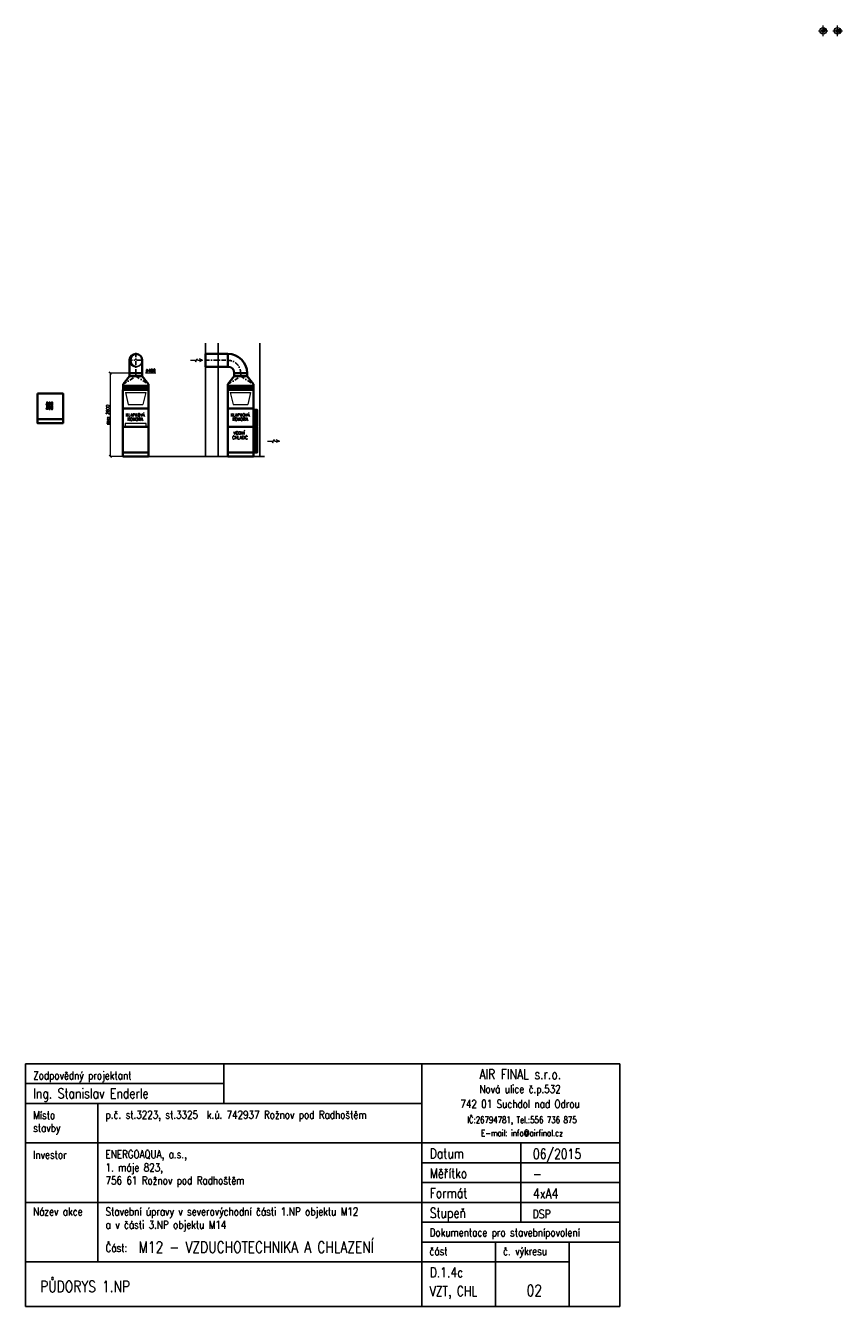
# Model space of a CAD drawing. Header units: millimetres. Extents: x -21108 to 360233, y 566 to 551167.
# Tile 8 of 38: x 29714 to 55222, y 9104 to 49113. Entities that reach past the tile are written whole.
import ezdxf
from ezdxf.enums import TextEntityAlignment as Align

# ---------------------------------------------------------------- set-up
doc = ezdxf.new("R2010")
doc.units = ezdxf.units.MM
doc.header["$LTSCALE"] = 10
doc.linetypes.add('DASHDOT', pattern=[25.4, 12.7, -6.35, 0, -6.35])
doc.layers.get('Defpoints').update_dxf_attribs({"color": 252})
for name, color, linetype, lineweight in [('VZT Odvod', 7, 'Continuous', 35), ('VZT Privod', 7, 'Continuous', 35), ('VZT Tenka', 7, 'Continuous', 15), ('VZT Text', 2, 'Continuous', 15)]:
    doc.layers.add(name, color=color, linetype=linetype, lineweight=lineweight)
doc.layers.add('VZTKOTY', color=7, linetype='Continuous')
doc.layers.add('VZTPRIVOD', color=1, linetype='Continuous')
doc.styles.add('Romans', font='romans.shx', dxfattribs={"width": 0.8})
doc.styles.add('S08', font='ROMANS.SHX', dxfattribs={"width": 0.8})
doc.styles.add('SIMPLEX', font='simplex.shx', dxfattribs={"width": 0.8})
doc.styles.add('Standy', font='romans.shx', dxfattribs={"width": 0.7})
doc.dimstyles.new('Standa 50', dxfattribs={"dimtxt": 100, "dimasz": 80, "dimexe": 0, "dimexo": 30, "dimgap": 30, "dimtad": 1, "dimdec": 0, "dimrnd": 1, "dimdsep": 46, "dimtxsty": 'Romans', "dimblk": 'OBLIQUE', "dimcen": 0, "dimclrd": 256, "dimclre": 256, "dimclrt": 256, "dimadec": 0, "dimazin": 0, "dimtfac": 1, "dimtdec": 0, "dimtofl": 0, "dimtmove": 0, "dimatfit": 3, "dimldrblk": 'OBLIQUE', "dimfxl": 1, "dimtvp": 1.1, "dimtolj": 1, "dimlwd": -1, "dimlwe": -1, "dimarcsym": 0})
pattern_1 = [(315, (-909.605, 69334.39), (22.45064, 22.45064), []), (45, (-909.605, 69334.39), (-22.45064, 22.45064), [])]

# ---------------------------------------------------------------- blocks, each defined once
blk = doc.blocks.new('*U77', base_point=(0, -400))
at = {"color": 0, "linetype": 'ByBlock', "lineweight": -2}
for p, q in [((0, 400), (0, 430)), ((50, 400), (0, 400)), ((0, 400), (0, 400)), ((0, 400), (0, -400)), ((50, 400), (300, 200)), ((300, 200), (300, 200)), ((300, 200), (300, -200)), ((300, 200), (300, 200)), ((50, -400), (0, -400)), ((0, -400), (0, -430)), ((0, -400), (0, -400)), ((300, -200), (50, -400)), ((300, -200), (300, -200)), ((300, -200), (300, -200))]:
    blk.add_line(p, q, dxfattribs=at)
at = {"color": 2, "linetype": 'DASHDOT', "lineweight": 25}
for p, q in [((50, 400), (300, 0)), ((300, 0), (50, -400))]:
    blk.add_line(p, q, dxfattribs=at)
blk = doc.blocks.new('*U79', base_point=(0, 400))
at = {"color": 2, "linetype": 'DASHDOT', "lineweight": 25}
for p, q in [((0, 630), (0, 0)), ((-230, 400), (230, 400))]:
    blk.add_line(p, q, dxfattribs=at)
at = {"color": 0, "linetype": 'ByBlock', "lineweight": -2}
for p, q in [((-200, 0), (-200, 400)), ((-200, 0), (200, 0)), ((200, 0), (200, 400))]:
    blk.add_line(p, q, dxfattribs=at)
blk.add_arc((0, 400), 200, 0, 180, dxfattribs=at)
at = {"color": 2, "lineweight": 25}
for centre, radius, start, end in [((50, 400), 206, 104.0362, 255.9638), ((0, 400), 200, 180, 0)]:
    blk.add_arc(centre, radius, start, end, dxfattribs=at)
blk = doc.blocks.new('*U80', base_point=(99.988, 200))
at = {"color": 0, "linetype": 'ByBlock', "lineweight": -2}
for p, q in [((0, 400), (0, 0)), ((99.988, 400), (0, 400)), ((0, 0), (99.988, 0)), ((99.988, 0), (99.988, 400))]:
    blk.add_line(p, q, dxfattribs=at)
at = {"color": 2, "linetype": 'DASHDOT', "lineweight": 25}
blk.add_line((0, 200), (99.988, 200), dxfattribs=at)
blk = doc.blocks.new('_OBLIQUE')
at = {"color": 0, "linetype": 'ByBlock'}
blk.add_line((-0.5, -0.5), (0.5, 0.5), dxfattribs=at)
blk = doc.blocks.new('*D81')
at = {"layer": 'Defpoints', "color": 0}
for p in [(32956, 38258), (32359, 35658), (32956, 35658)]:
    blk.add_point(p, dxfattribs=at)
at = {"layer": 'VZT Text'}
for p, q in [((32926, 38258), (32359, 38258)), ((32359, 38258), (32359, 35658)), ((32926, 35658), (32359, 35658))]:
    blk.add_line(p, q, dxfattribs=at)
at = {"layer": 'VZT Text', "xscale": 80, "yscale": 80, "zscale": 80}
for p, rotation in [((32359, 38258), 90), ((32359, 35658), 270)]:
    blk.add_blockref('_OBLIQUE', p, dxfattribs=dict(at, rotation=rotation))
at = {"layer": 'VZT Text', "insert": (32279, 36958), "char_height": 100, "attachment_point": 5, "rotation": 90, "style": 'Romans'}
blk.add_mtext('\\A1;max 2600', dxfattribs=at)
blk = doc.blocks.new('*U83', base_point=(400, 0))
at = {"color": 0, "lineweight": -2}
for p, q in [((0, 600), (0, 200)), ((0, 600), (0, 600)), ((0, 200), (0, 200)), ((200, 0), (600, 0)), ((200, 0), (200, 0)), ((600, 0), (600, 0))]:
    blk.add_line(p, q, dxfattribs=at)
at = {"color": 2, "linetype": 'DASHDOT', "lineweight": 25}
for p, q in [((0, 400), (0, 400)), ((400, 0), (400, 0))]:
    blk.add_line(p, q, dxfattribs=at)
at = {"color": 0, "lineweight": -2}
for radius in [600, 200]:
    blk.add_arc((0, 0), radius, 0, 90, dxfattribs=at)
at = {"color": 2, "linetype": 'DASHDOT', "lineweight": 25}
blk.add_arc((0, 0), 400, 0, 90, dxfattribs=at)
blk = doc.blocks.new('*U84', base_point=(702.26, 200))
at = {"color": 0, "linetype": 'ByBlock', "lineweight": -2}
for p, q in [((0, 400), (0, 0)), ((702.26, 400), (0, 400)), ((0, 0), (702.26, 0)), ((702.26, 0), (702.26, 400))]:
    blk.add_line(p, q, dxfattribs=at)
at = {"color": 2, "linetype": 'DASHDOT', "lineweight": 25}
blk.add_line((0, 200), (702.26, 200), dxfattribs=at)
blk = doc.blocks.new('šipka2')
at = {"layer": 'VZT Tenka'}
for p, q in [((288351, 379429), (288303, 379330)), ((288344, 379284), (288351, 379429)), ((288351, 379429), (288389, 379326)), ((288344, 379284), (288294, 379255)), ((288389, 379214), (288294, 379255)), ((288333, 379054), (288339, 379185)), ((288339, 379185), (288389, 379214))]:
    blk.add_line(p, q, dxfattribs=at)

msp = doc.modelspace()

# ---------------------------------------------------------------- hatches: boundary and pattern name
at = {"layer": 'VZT Text', "ltscale": 2}
h = msp.add_hatch(dxfattribs=at)
h.set_pattern_fill('ANSI37', color=256, scale=10, style=0)
h.paths.add_polyline_path([(32756.437, 37737.954), (33554.178, 37737.954), (33556.437, 37737.954), (33556.437, 37857.954), (32756.437, 37857.954)])
h = msp.add_hatch(dxfattribs=at)
h.set_pattern_fill('ANSI37', color=256, scale=10, style=0)
h.set_pattern_definition([(45, (3274.17, 0), (-22.45064, 22.45064), []), (135, (3274.17, 0), (-22.45064, -22.45064), [])])
h.paths.add_polyline_path([(36030.608, 37737.954), (36828.349, 37737.954), (36830.608, 37737.954), (36830.608, 37857.954), (36030.608, 37857.954)])
h = msp.add_hatch(dxfattribs=at)
h.set_pattern_fill('ANSI37', color=256, scale=10, angle=270, style=0)
h.set_pattern_definition(pattern_1)
h.paths.add_polyline_path([(36828.349, 36604.375), (36946.744, 36604.375), (36946.744, 37106.562), (36828.349, 37106.562)])
h = msp.add_hatch(dxfattribs=at)
h.set_pattern_fill('ANSI37', color=256, scale=10, angle=270, style=0)
h.set_pattern_definition(pattern_1)
h.paths.add_polyline_path([(36828.349, 36577.954), (36828.349, 35780.213), (36828.349, 35777.954), (36948.349, 35777.954), (36948.349, 36577.954)])

# ---------------------------------------------------------------- linework, layer by layer
at = {"layer": 'Defpoints'}
for p, q in [((35328.349, 35657.954), (35328.349, 39194.409)), ((35728.349, 35657.954), (35728.349, 39194.409)), ((37028.349, 35657.954), (37028.349, 39194.409)), ((32754.178, 35657.954), (37170.737, 35657.954))]:
    msp.add_line(p, q, dxfattribs=at)
at = {"layer": 'VZT Odvod'}
for points in [[(30081.459, 37615.96), (30881.459, 37615.96), (30881.459, 36815.96), (30081.459, 36815.96)], [(32754.178, 37737.954), (33554.178, 37737.954), (33554.178, 37152.954), (32754.178, 37152.954)], [(32756.437, 37737.954), (33556.437, 37737.954), (33556.437, 37857.954), (32756.437, 37857.954)], [(36028.349, 37737.954), (36828.349, 37737.954), (36828.349, 37152.954), (36028.349, 37152.954)], [(36030.608, 37737.954), (36830.608, 37737.954), (36830.608, 37857.954), (36030.608, 37857.954)], [(30081.459, 36815.96), (30881.459, 36815.96), (30881.459, 36695.96), (30081.459, 36695.96)], [(32754.178, 37152.954), (33554.178, 37152.954), (33554.178, 36577.954), (32754.178, 36577.954)], [(36028.349, 37152.954), (36828.349, 37152.954), (36828.349, 36577.954), (36028.349, 36577.954)], [(36828.349, 37106.562), (36946.744, 37106.562), (36946.744, 36604.375), (36828.349, 36604.375)], [(32754.178, 36577.954), (33554.178, 36577.954), (33554.178, 35777.954), (32754.178, 35777.954)], [(36028.349, 36577.954), (36828.349, 36577.954), (36828.349, 35777.954), (36028.349, 35777.954)], [(36828.349, 36577.954), (36828.349, 35777.954), (36948.349, 35777.954), (36948.349, 36577.954)], [(32754.178, 35777.954), (33554.178, 35777.954), (33554.178, 35657.954), (32754.178, 35657.954)], [(36028.349, 35777.954), (36828.349, 35777.954), (36828.349, 35657.954), (36028.349, 35657.954)]]:
    msp.add_lwpolyline(points, close=True, dxfattribs=at)
at = {"layer": 'VZT Privod'}
for p, q in [((54680.704, 49036.302), (54622.135, 48948.758)), ((54696.902, 49023.004), (54622.135, 48948.758)), ((54718.95, 49002.166), (54622.135, 48948.758)), ((54716.228, 48996.769), (54622.135, 48948.758)), ((54726.005, 48987.455), (54622.135, 48948.758)), ((54723.216, 48982.024), (54622.135, 48948.758)), ((54622.135, 48948.758), (54734.105, 48972.967)), ((55071.814, 48948.758), (55177.661, 49005.295)), ((55071.814, 48948.758), (55182.759, 48994.486)), ((55071.814, 48948.758), (55188.022, 48978.685)), ((55071.814, 48948.758), (55188.49, 48976.805)), ((55071.814, 48948.758), (55189.911, 48970.042)), ((55071.814, 48948.758), (55190.301, 48967.754)), ((55071.814, 48948.758), (55191.134, 48961.51)), ((55071.814, 48948.758), (55191.134, 48936.006)), ((55071.814, 48948.758), (55190.301, 48929.762)), ((55071.814, 48948.758), (55189.911, 48927.473)), ((55071.814, 48948.758), (55188.49, 48920.711)), ((55071.814, 48948.758), (55188.022, 48918.831)), ((55071.814, 48948.758), (55182.759, 48903.029)), ((55071.814, 48948.758), (55177.661, 48892.221))]:
    msp.add_line(p, q, dxfattribs=at)
at = {"layer": 'VZT Text'}
for p, q in [((54471.597, 48948.758), (54772.673, 48948.758)), ((54622.135, 48784.443), (54622.135, 49113.073)), ((54921.276, 48948.758), (55222.352, 48948.758)), ((55071.814, 48784.443), (55071.814, 49113.073))]:
    msp.add_line(p, q, dxfattribs=at)
at = {"layer": 'VZT Text', "ltscale": 2}
for p, q in [((33452.989, 38267.554), (33783.362, 38270.115)), ((32829.158, 37654.426), (33467.394, 37654.426)), ((32829.158, 37654.426), (32920.838, 37273.6)), ((33467.394, 37654.426), (33375.714, 37273.6)), ((36103.329, 37654.426), (36741.565, 37654.426)), ((36103.329, 37654.426), (36195.01, 37273.6)), ((36741.565, 37654.426), (36649.885, 37273.6)), ((30353.164, 37238.168), (30569.939, 37238.168)), ((32920.838, 37273.6), (33375.714, 37273.6)), ((36195.01, 37273.6), (36649.885, 37273.6))]:
    msp.add_line(p, q, dxfattribs=at)
msp.add_lwpolyline([(32821.925, 36577.954), (33482.917, 36577.954), (33482.917, 36683.435), (32821.925, 36683.435)], close=True, dxfattribs=at)
at = {"layer": 'VZT Text'}
for centre, radius in [((54622.135, 48948.758), 100), ((54622.135, 48948.758), 50), ((54622.135, 48948.758), 30), ((54622.135, 48948.758), 20), ((54622.135, 48948.758), 10), ((55071.814, 48948.758), 100), ((55071.814, 48948.758), 50), ((55071.814, 48948.758), 30), ((55071.814, 48948.758), 20), ((55071.814, 48948.758), 10)]:
    msp.add_circle(centre, radius, dxfattribs=at)
at = {"layer": 'VZTKOTY'}
for p, q in [((35901.712, 16683.749), (35901.556, 15446.249)), ((29713.899, 16064.999), (35901.556, 16064.999)), ((29713.899, 15446.249), (42089.212, 15446.249)), ((31974.067, 15446.249), (31974.067, 10496.249)), ((29713.899, 14208.749), (42089.212, 14208.749)), ((45182.962, 14208.749), (45183.04, 11733.749)), ((42089.212, 13589.999), (48276.869, 13589.999)), ((42089.212, 12971.249), (48276.869, 12971.249)), ((29713.899, 12352.499), (48276.712, 12352.499)), ((42089.212, 11733.749), (48276.869, 11733.749)), ((44389.212, 11114.999), (44389.212, 9104.062)), ((46689.212, 11114.999), (46689.212, 9104.062)), ((42089.212, 10496.249), (46689.212, 10496.249))]:
    msp.add_line(p, q, dxfattribs=at)
at = {"layer": 'VZTPRIVOD'}
for p, q in [((29713.899, 16683.749), (48276.712, 16683.749)), ((29713.899, 16683.749), (29713.899, 9104.062)), ((42089.212, 16683.749), (42089.212, 9104.062)), ((48276.712, 16683.749), (48276.712, 9104.062)), ((42089.212, 14907.596), (42089.212, 9184.158)), ((42089.212, 14208.749), (48276.712, 14208.749)), ((42089.212, 11114.999), (48276.869, 11114.999)), ((29713.899, 10496.249), (42089.212, 10496.249)), ((29713.899, 9104.062), (48276.712, 9104.062))]:
    msp.add_line(p, q, dxfattribs=at)

# ---------------------------------------------------------------- block references
at = {"layer": 'VZT Odvod'}
for name, p, rotation in [('*U79', (33156.437, 38657.942), 360), ('*U83', (36430.609, 38257.942), 360), ('šipka2', (-357756.784, 308221.534), 272.7866141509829), ('*U77', (33556.437, 37857.954), 90), ('*U80', (33156.437, 38257.942), 90), ('*U77', (36830.608, 37857.954), 90), ('*U80', (36430.609, 38257.942), 90), ('šipka2', (-355354.403, 305695.787), 272.7866141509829)]:
    msp.add_blockref(name, p, dxfattribs=dict(at, rotation=rotation))
msp.add_blockref('*U84', (36030.609, 38657.942), dxfattribs=at)

# ---------------------------------------------------------------- texts
at = {"layer": 'VZT Text', "ltscale": 2, "style": 'Standy', "width": 0.8}
for s, p in [('%%C400', (33618.362, 38336.659)), ('800', (30462.194, 37304.712)), ('800', (30462.194, 37169.026)), ('KLAPKOVÁ', (33136.347, 36964.242)), ('KOMORA', (33136.347, 36817.971)), ('KLAPKOVÁ', (36410.519, 36964.242)), ('KOMORA', (36410.519, 36817.971)), ('VODNÍ ', (36410.519, 36405.247)), ('CHLADIČ', (36410.519, 36258.976))]:
    msp.add_text(s, height=100, dxfattribs=at).set_placement(p, align=Align.MIDDLE)
at = {"layer": 'VZTKOTY', "width": 0.8}
for s, height, style, p in [('Zodpovědný projektant', 250, 'SIMPLEX', (29950.188, 16193.093)), ('Ing. Stanislav Enderle', 309.375, 'SIMPLEX', (29950.188, 15601.5)), ('Místo', 250, 'SIMPLEX', (29950.188, 14955.593)), ('p.č. st.3223, st.3325  k.ú. 742937 Rožnov pod Radhoštěm', 250, 'SIMPLEX', (32210.356, 14966.846)), ('stavby', 250, 'SIMPLEX', (29950.188, 14551.595)), ('Datum', 309.375, 'S08', (42332.202, 13725.33)), ('06/2015', 309.375, 'SIMPLEX', (45557.96, 13712.097)), ('Investor', 250, 'SIMPLEX', (29950.188, 13718.093)), ('1. máje 823,', 250, 'SIMPLEX', (32210.356, 13317.76)), ('ENERGOAQUA, a.s.,', 250, 'SIMPLEX', (32210.356, 13729.346)), ('756 61 Rožnov pod Radhoštěm', 250, 'SIMPLEX', (32210.356, 12913.41)), ('Měřítko', 309.375, 'SIMPLEX', (42332.202, 13106.58)), ('-', 309.375, 'SIMPLEX', (45557.96, 13093.347)), ('Formát', 309.375, 'SIMPLEX', (42332.202, 12487.83)), ('4xA4', 309.375, 'SIMPLEX', (45557.96, 12474.597)), ('Název akce', 250, 'SIMPLEX', (29950.188, 11941.939)), ('Stavební úpravy v severovýchodní části 1.NP objektu M12', 250, 'SIMPLEX', (32210.356, 11941.939)), ('Stupeň', 309.375, 'SIMPLEX', (42332.206, 11869.08)), ('DSP', 264, 'SIMPLEX', (45550.306, 11857.499)), ('a v části 3.NP objektu M14', 250, 'SIMPLEX', (32210.356, 11530.353)), ('Dokumentace pro stavebnípovolení ', 250, 'SIMPLEX', (42332.202, 11289.096)), ('Část:', 250, 'SIMPLEX', (32210.356, 10807.272)), ('část', 250, 'SIMPLEX', (42325.501, 10704.439)), ('č. výkresu', 250, 'SIMPLEX', (44625.501, 10704.439))]:
    msp.add_text(s, height=height, dxfattribs=dict(at, style=style)).set_placement(p)
for s, height, style, p in [('AIR FINAL s.r.o.', 309.375, 'S08', (45162.697, 16200.33)), ('Nová ulice č.p.532', 250, 'SIMPLEX', (45155.996, 15768.646)), ('742 01 Suchdol nad Odrou', 250, 'SIMPLEX', (45155.996, 15301.397)), ('IČ:26794781, Tel.:556 736 875', 200, 'SIMPLEX', (45214.268, 14831.714)), ('E-mail: info@airfinal.cz', 200, 'SIMPLEX', (45214.268, 14417.366))]:
    msp.add_text(s, height=height, dxfattribs=dict(at, style=style)).set_placement(p, align=Align.CENTER)
at = {"layer": 'VZTPRIVOD', "width": 0.8}
for s, height, style, p in [('M12 - VZDUCHOTECHNIKA A CHLAZENÍ', 350, 'Romans', (33243.581, 10781.767)), ('D.1.4c', 309.375, 'S08', (42332.202, 10012.83)), ('PŮDORYS 1.NP', 350, 'Romans', (30168.555, 9549.716)), ('VZT, CHL', 309.375, 'S08', (42332.202, 9425.905)), ('02', 350, 'Romans', (45360.243, 9425.905))]:
    msp.add_text(s, height=height, dxfattribs=dict(at, style=style)).set_placement(p)

# ---------------------------------------------------------------- dimensions: what is measured, and where the dimension line sits
at = {"layer": 'VZT Text'}
dim = msp.add_linear_dim(base=(32359.006, 35657.954), p1=(32956.437, 38257.942), p2=(32956.437, 35657.954), angle=90, text='max 2600', dimstyle='Standa 50', dxfattribs=at)
dim.commit()
dim.dimension.update_dxf_attribs({"geometry": '*D81', "text_midpoint": (32279.006, 36957.948)})

doc.saveas('drawing.dxf')
